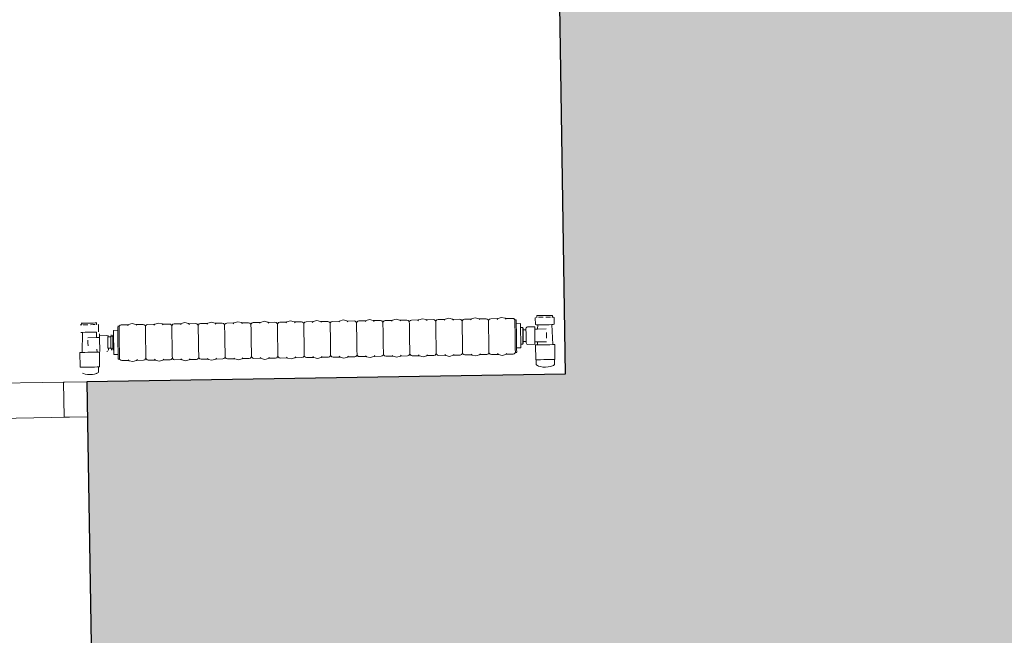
# Model space of a CAD drawing. Extents: x -6068 to 35118, y -17738 to 67348.
# Tile 111 of 243: x 1389 to 1557, y -1487 to -1382. Entities that reach past the tile are written whole.
import ezdxf

# ---------------------------------------------------------------- set-up
doc = ezdxf.new("R2010")
doc.units = 0
doc.header["$LTSCALE"] = 15
doc.linetypes.add('Continua', pattern=[0])
doc.linetypes.add('Cui_CONTINU', pattern=[0])
for name, color, linetype, lineweight, true_color in [('Bloc 3D - Dessin - NIVEAUX - Style par défaut', 7, 'Continua', 0, 0x000000), ('Enveloppe - NIVEAUX - Style par défaut', 7, 'Continua', 0, 0x000000), ('Fenêtre - Cadre - NIVEAUX - Style par défaut', 7, 'Continua', 0, 0x000000), ('Fenêtre - Seuil - NIVEAUX - Style par défaut', 7, 'Continua', 0, 0x000000)]:
    doc.layers.add(name, color=color, linetype=linetype, lineweight=lineweight, true_color=true_color)
doc.layers.add('EDL_RDJ murs & cloisons', color=5, linetype='CONTINUOUS')
doc.layers.add('PIS-fond de plan', color=7, linetype='Cui_CONTINU')

# ---------------------------------------------------------------- blocks, each defined once
blk = doc.blocks.new('EDL_RDJ plan_2025 10 17')
at = {"layer": 'EDL_RDJ murs & cloisons', "linetype": 'Continuous', "ltscale": 0.08}
h = blk.add_hatch(color=9, dxfattribs=at)
h.dxf.hatch_style = 1
h.paths.add_polyline_path([(1410.5, -1672.27), (1406.51, -1675.29), (1406.54, -1681.29), (1406.78, -1742.22), (1406.78, -1751.22), (1497.03, -1751.24), (1496.32, -1789.52), (1495.65, -1823.05), (1495.64, -1827.8), (1510.94, -1827.61), (1554.45, -1827.09), (1569.9, -1827.19), (1638.24, -1827.64), (1706.59, -1828.09), (1706.61, -1795.13), (1707.02, -1791.75), (1706.99, -1782.75), (1706.47, -1782.8), (1701.58, -1732.74), (1595.97, -1733.16), (1596.02, -1721.59), (1581.02, -1721.54), (1581.94, -1464.52), (1574.08, -1464.55), (1573.7, -1345.92), (1495.31, -1346.17), (1496.75, -1442.28), (1415.22, -1443.59), (1416.49, -1522.77), (1498.51, -1523.19), (1500.38, -1671.93)])
at = {"layer": 'Bloc 3D - Dessin - NIVEAUX - Style par défaut', "color": 32, "linetype": 'Continua', "lineweight": 0, "ltscale": 0.1, "true_color": 0xd1591a}
for p, q in [((1414.34, -1433.62), (1414.25, -1433.62)), ((1414.57, -1433.61), (1414.34, -1433.62)), ((1414.34, -1433.9), (1414.34, -1433.62)), ((1414.92, -1433.61), (1414.57, -1433.61)), ((1415.36, -1433.6), (1414.92, -1433.61)), ((1415.82, -1433.59), (1415.36, -1433.6)), ((1416.25, -1433.59), (1415.82, -1433.59)), ((1416.61, -1433.58), (1416.25, -1433.59)), ((1416.84, -1433.58), (1416.61, -1433.58)), ((1416.84, -1433.58), (1416.84, -1433.85)), ((1416.92, -1433.58), (1416.84, -1433.58)), ((1422.31, -1433.84), (1422.93, -1433.66)), ((1423.56, -1433.82), (1422.93, -1433.66)), ((1426.81, -1433.77), (1427.43, -1433.59)), ((1428.06, -1433.75), (1427.43, -1433.59)), ((1428.06, -1433.75), (1428.09, -1433.78)), ((1429.28, -1433.76), (1428.09, -1433.78)), ((1429.28, -1433.76), (1429.48, -1433.81)), ((1430.08, -1433.75), (1429.88, -1433.8)), ((1431.27, -1433.73), (1430.08, -1433.75)), ((1431.15, -1433.86), (1431.27, -1433.73)), ((1431.31, -1433.69), (1431.93, -1433.51)), ((1432.56, -1433.67), (1431.93, -1433.51)), ((1432.56, -1433.67), (1432.59, -1433.7)), ((1433.78, -1433.68), (1432.59, -1433.7)), ((1432.59, -1433.7), (1432.72, -1433.83)), ((1433.78, -1433.68), (1433.98, -1433.73)), ((1434.13, -1433.88), (1433.98, -1433.73)), ((1434.38, -1433.73), (1434.24, -1433.88)), ((1434.24, -1433.88), (1434.38, -1433.73)), ((1434.58, -1433.67), (1434.38, -1433.73)), ((1435.77, -1433.65), (1434.58, -1433.67)), ((1435.65, -1433.78), (1435.77, -1433.65)), ((1435.81, -1433.62), (1436.43, -1433.44)), ((1437.06, -1433.6), (1436.43, -1433.44)), ((1437.06, -1433.6), (1437.09, -1433.63)), ((1438.28, -1433.61), (1437.09, -1433.63)), ((1437.09, -1433.63), (1437.22, -1433.76)), ((1438.28, -1433.61), (1438.48, -1433.66)), ((1438.63, -1433.81), (1438.48, -1433.66)), ((1438.88, -1433.65), (1438.74, -1433.8)), ((1438.74, -1433.8), (1438.88, -1433.65)), ((1439.08, -1433.6), (1438.88, -1433.65)), ((1440.27, -1433.58), (1439.08, -1433.6)), ((1440.14, -1433.71), (1440.27, -1433.58)), ((1440.27, -1433.58), (1440.31, -1433.54)), ((1440.31, -1433.54), (1440.93, -1433.37)), ((1441.56, -1433.52), (1440.93, -1433.37)), ((1441.56, -1433.52), (1441.59, -1433.55)), ((1442.78, -1433.54), (1441.59, -1433.55)), ((1441.59, -1433.55), (1441.72, -1433.68)), ((1442.78, -1433.54), (1442.98, -1433.59)), ((1443.13, -1433.73), (1442.98, -1433.59)), ((1443.19, -1433.93), (1443.13, -1433.73)), ((1443.24, -1433.73), (1443.19, -1433.93)), ((1443.24, -1433.73), (1443.38, -1433.58)), ((1443.38, -1433.58), (1443.24, -1433.73)), ((1443.58, -1433.52), (1443.38, -1433.58)), ((1444.77, -1433.5), (1443.58, -1433.52)), ((1444.64, -1433.64), (1444.77, -1433.5)), ((1444.77, -1433.5), (1444.8, -1433.47)), ((1444.8, -1433.47), (1445.43, -1433.29)), ((1446.05, -1433.45), (1445.43, -1433.29)), ((1446.05, -1433.45), (1446.09, -1433.48)), ((1447.28, -1433.46), (1446.09, -1433.48)), ((1446.09, -1433.48), (1446.22, -1433.61)), ((1447.48, -1433.51), (1447.28, -1433.46)), ((1447.28, -1433.46), (1447.48, -1433.51)), ((1447.63, -1433.66), (1447.48, -1433.51)), ((1447.69, -1433.86), (1447.63, -1433.66)), ((1447.74, -1433.66), (1447.69, -1433.86)), ((1447.88, -1433.51), (1447.74, -1433.66)), ((1447.74, -1433.66), (1447.88, -1433.51)), ((1448.08, -1433.45), (1447.88, -1433.51)), ((1449.27, -1433.43), (1448.08, -1433.45)), ((1449.14, -1433.56), (1449.27, -1433.43)), ((1449.27, -1433.43), (1449.3, -1433.39)), ((1449.3, -1433.39), (1449.93, -1433.22)), ((1450.55, -1433.37), (1449.93, -1433.22)), ((1450.55, -1433.37), (1450.59, -1433.41)), ((1451.78, -1433.39), (1450.59, -1433.41)), ((1450.59, -1433.41), (1450.72, -1433.54)), ((1451.98, -1433.44), (1451.78, -1433.39)), ((1451.78, -1433.39), (1451.98, -1433.44)), ((1452.13, -1433.58), (1451.98, -1433.44)), ((1452.19, -1433.78), (1452.13, -1433.58)), ((1452.24, -1433.58), (1452.19, -1433.78)), ((1452.24, -1433.58), (1452.38, -1433.43)), ((1452.38, -1433.43), (1452.24, -1433.58)), ((1452.58, -1433.37), (1452.38, -1433.43)), ((1453.77, -1433.35), (1452.58, -1433.37)), ((1453.64, -1433.49), (1453.77, -1433.35)), ((1453.77, -1433.35), (1453.8, -1433.32)), ((1453.8, -1433.32), (1454.43, -1433.14)), ((1455.05, -1433.3), (1454.43, -1433.14)), ((1456.28, -1433.31), (1455.09, -1433.33)), ((1455.09, -1433.33), (1455.22, -1433.46)), ((1455.22, -1433.46), (1455.09, -1433.33)), ((1456.48, -1433.36), (1456.28, -1433.31)), ((1456.28, -1433.31), (1456.48, -1433.36)), ((1456.63, -1433.51), (1456.48, -1433.36)), ((1456.69, -1433.71), (1456.63, -1433.51)), ((1456.74, -1433.51), (1456.69, -1433.71)), ((1456.69, -1433.71), (1456.69, -1433.84)), ((1456.69, -1433.84), (1456.69, -1433.71)), ((1456.88, -1433.36), (1456.74, -1433.51)), ((1456.74, -1433.51), (1456.88, -1433.36)), ((1457.08, -1433.3), (1456.88, -1433.36)), ((1458.27, -1433.28), (1457.08, -1433.3)), ((1458.14, -1433.41), (1458.27, -1433.28)), ((1458.3, -1433.25), (1458.93, -1433.07)), ((1459.55, -1433.23), (1458.93, -1433.07)), ((1460.78, -1433.24), (1459.59, -1433.26)), ((1459.59, -1433.26), (1459.72, -1433.39)), ((1459.72, -1433.39), (1459.59, -1433.26)), ((1460.78, -1433.24), (1460.98, -1433.29)), ((1460.98, -1433.29), (1460.78, -1433.24)), ((1461.13, -1433.43), (1460.98, -1433.29)), ((1461.18, -1433.64), (1461.13, -1433.43)), ((1461.24, -1433.43), (1461.18, -1433.64)), ((1461.19, -1433.77), (1461.18, -1433.64)), ((1461.18, -1433.64), (1461.19, -1433.77)), ((1461.19, -1434.14), (1461.19, -1433.77)), ((1461.38, -1433.28), (1461.24, -1433.43)), ((1461.24, -1433.43), (1461.38, -1433.28)), ((1461.58, -1433.22), (1461.38, -1433.28)), ((1462.77, -1433.2), (1461.58, -1433.22)), ((1462.64, -1433.34), (1462.77, -1433.2)), ((1462.8, -1433.17), (1463.42, -1432.99)), ((1464.05, -1433.15), (1463.42, -1432.99)), ((1465.28, -1433.16), (1464.09, -1433.18)), ((1464.09, -1433.18), (1464.22, -1433.31)), ((1465.48, -1433.21), (1465.28, -1433.16)), ((1465.28, -1433.16), (1465.48, -1433.21)), ((1465.63, -1433.36), (1465.48, -1433.21)), ((1465.68, -1433.56), (1465.63, -1433.36)), ((1465.73, -1433.36), (1465.68, -1433.56)), ((1465.69, -1433.69), (1465.68, -1433.56)), ((1465.68, -1433.56), (1465.69, -1433.69)), ((1465.69, -1434.07), (1465.69, -1433.69)), ((1465.73, -1433.36), (1465.88, -1433.21)), ((1466.08, -1433.15), (1465.88, -1433.21)), ((1467.27, -1433.13), (1466.08, -1433.15)), ((1467.14, -1433.26), (1467.27, -1433.13)), ((1467.3, -1433.1), (1467.92, -1432.92)), ((1468.55, -1433.08), (1467.92, -1432.92)), ((1469.78, -1433.09), (1468.58, -1433.11)), ((1468.58, -1433.11), (1468.72, -1433.24)), ((1469.78, -1433.09), (1469.98, -1433.14)), ((1469.98, -1433.14), (1469.78, -1433.09)), ((1470.13, -1433.29), (1469.98, -1433.14)), ((1470.18, -1433.49), (1470.13, -1433.29)), ((1470.23, -1433.28), (1470.18, -1433.49)), ((1470.19, -1433.62), (1470.18, -1433.49)), ((1470.19, -1433.99), (1470.19, -1433.62)), ((1470.23, -1433.28), (1470.38, -1433.13)), ((1470.58, -1433.08), (1470.38, -1433.13)), ((1471.77, -1433.06), (1470.58, -1433.08)), ((1471.64, -1433.19), (1471.77, -1433.06)), ((1471.8, -1433.02), (1472.42, -1432.85)), ((1473.05, -1433), (1472.42, -1432.85)), ((1473.05, -1433), (1473.08, -1433.03)), ((1474.28, -1433.01), (1473.08, -1433.03)), ((1473.08, -1433.03), (1473.22, -1433.16)), ((1474.48, -1433.07), (1474.28, -1433.01)), ((1474.28, -1433.01), (1474.48, -1433.07)), ((1474.63, -1433.21), (1474.48, -1433.07)), ((1474.68, -1433.41), (1474.63, -1433.21)), ((1474.73, -1433.21), (1474.68, -1433.41)), ((1474.69, -1433.54), (1474.68, -1433.41)), ((1474.69, -1433.92), (1474.69, -1433.54)), ((1474.73, -1433.21), (1474.88, -1433.06)), ((1475.08, -1433), (1474.88, -1433.06)), ((1476.27, -1432.98), (1475.08, -1433)), ((1476.14, -1433.11), (1476.27, -1432.98)), ((1476.3, -1432.95), (1476.92, -1432.77)), ((1477.55, -1432.93), (1476.92, -1432.77)), ((1477.55, -1432.93), (1477.58, -1432.96)), ((1478.78, -1432.94), (1477.58, -1432.96)), ((1477.58, -1432.96), (1477.72, -1433.09)), ((1478.98, -1432.99), (1478.78, -1432.94)), ((1478.78, -1432.94), (1478.98, -1432.99)), ((1479.13, -1433.14), (1478.98, -1432.99)), ((1479.18, -1433.34), (1479.13, -1433.14)), ((1479.23, -1433.14), (1479.18, -1433.34)), ((1479.18, -1433.47), (1479.18, -1433.34)), ((1479.19, -1433.84), (1479.18, -1433.47)), ((1479.23, -1433.14), (1479.38, -1432.98)), ((1479.58, -1432.93), (1479.38, -1432.98)), ((1480.77, -1432.91), (1479.58, -1432.93)), ((1480.64, -1433.04), (1480.77, -1432.91)), ((1480.8, -1432.87), (1481.42, -1432.7)), ((1482.05, -1432.85), (1481.42, -1432.7)), ((1482.05, -1432.85), (1482.08, -1432.89)), ((1483.28, -1432.87), (1482.08, -1432.89)), ((1482.08, -1432.89), (1482.22, -1433.01)), ((1483.28, -1432.87), (1483.48, -1432.92)), ((1483.62, -1433.06), (1483.48, -1432.92)), ((1483.68, -1433.26), (1483.62, -1433.06)), ((1483.73, -1433.06), (1483.68, -1433.26)), ((1483.68, -1433.39), (1483.68, -1433.26)), ((1483.69, -1433.77), (1483.68, -1433.39)), ((1483.7, -1434.35), (1483.69, -1433.77)), ((1483.73, -1433.06), (1483.88, -1432.91)), ((1484.08, -1432.85), (1483.88, -1432.91)), ((1485.27, -1432.83), (1484.08, -1432.85)), ((1485.14, -1432.97), (1485.27, -1432.83)), ((1485.3, -1432.8), (1485.92, -1432.62)), ((1486.55, -1432.78), (1485.92, -1432.62)), ((1486.55, -1432.78), (1486.58, -1432.81)), ((1487.77, -1432.79), (1486.58, -1432.81)), ((1486.58, -1432.81), (1486.72, -1432.94)), ((1487.77, -1432.79), (1487.98, -1432.84)), ((1488.12, -1432.99), (1487.98, -1432.84)), ((1488.18, -1433.19), (1488.12, -1432.99)), ((1488.18, -1433.04), (1488.41, -1433.03)), ((1488.18, -1433.04), (1488.18, -1433.09)), ((1488.18, -1433.09), (1488.18, -1433.19)), ((1488.18, -1433.19), (1488.18, -1433.25)), ((1488.18, -1433.25), (1488.19, -1433.51)), ((1488.19, -1433.51), (1488.19, -1433.86)), ((1488.41, -1433.09), (1488.41, -1433.03)), ((1488.41, -1433.24), (1488.41, -1433.09)), ((1488.42, -1433.5), (1488.41, -1433.24)), ((1488.42, -1433.7), (1488.42, -1433.5)), ((1489.15, -1433.69), (1488.42, -1433.7)), ((1488.42, -1433.85), (1488.42, -1433.7)), ((1489.16, -1434.34), (1489.15, -1433.69)), ((1491.66, -1432.69), (1491.68, -1433.83)), ((1491.75, -1432.62), (1491.93, -1432.61)), ((1492.01, -1432.33), (1491.93, -1432.34)), ((1491.93, -1432.34), (1491.93, -1432.61)), ((1491.93, -1432.61), (1492.01, -1432.61)), ((1492.24, -1432.33), (1492.01, -1432.33)), ((1492.59, -1432.33), (1492.24, -1432.33)), ((1492.24, -1432.61), (1492.51, -1432.6)), ((1492.51, -1432.6), (1493.03, -1432.6)), ((1493.03, -1432.32), (1492.59, -1432.33)), ((1493.49, -1432.31), (1493.03, -1432.32)), ((1493.92, -1432.3), (1493.49, -1432.31)), ((1493.49, -1432.59), (1494.02, -1432.58)), ((1494.28, -1432.3), (1493.92, -1432.3)), ((1494.02, -1432.58), (1494.28, -1432.57)), ((1494.51, -1432.29), (1494.28, -1432.3)), ((1494.59, -1432.29), (1494.51, -1432.29)), ((1494.51, -1432.57), (1494.6, -1432.57)), ((1494.6, -1432.57), (1494.59, -1432.29)), ((1494.6, -1432.57), (1494.78, -1432.57)), ((1494.78, -1432.57), (1494.86, -1432.64)), ((1494.86, -1432.64), (1494.88, -1433.78)), ((1414.08, -1433.9), (1414.34, -1433.9)), ((1414.16, -1435.19), (1414.48, -1435.18)), ((1414.48, -1435.18), (1414.16, -1435.19)), ((1414.42, -1438.6), (1414.48, -1435.18)), ((1414.89, -1435.17), (1414.48, -1435.18)), ((1414.57, -1433.89), (1414.83, -1433.89)), ((1414.83, -1433.89), (1415.36, -1433.88)), ((1415.01, -1435.17), (1414.89, -1435.17)), ((1415.4, -1435.17), (1415.01, -1435.17)), ((1415.82, -1435.16), (1415.4, -1435.17)), ((1415.82, -1433.87), (1416.26, -1433.86)), ((1416.22, -1435.15), (1415.82, -1435.16)), ((1416.34, -1435.15), (1416.22, -1435.15)), ((1416.54, -1435.15), (1416.34, -1435.15)), ((1416.35, -1433.86), (1416.61, -1433.86)), ((1416.75, -1435.14), (1416.54, -1435.15)), ((1416.82, -1435.14), (1416.75, -1435.14)), ((1416.82, -1435.14), (1416.85, -1436.07)), ((1416.84, -1433.85), (1416.92, -1433.85)), ((1417.11, -1433.85), (1417.19, -1433.92)), ((1417.21, -1435.07), (1417.19, -1433.92)), ((1420.47, -1434.82), (1419.74, -1434.84)), ((1419.74, -1434.84), (1419.75, -1435.63)), ((1420.46, -1434.15), (1420.69, -1434.15)), ((1420.46, -1434.21), (1420.46, -1434.37)), ((1420.46, -1434.37), (1420.47, -1434.63)), ((1420.47, -1434.63), (1420.47, -1434.82)), ((1420.47, -1434.82), (1420.47, -1434.97)), ((1420.47, -1434.97), (1420.48, -1435.4)), ((1420.48, -1435.4), (1420.49, -1435.88)), ((1420.74, -1434.1), (1420.69, -1434.31)), ((1420.69, -1434.2), (1420.69, -1434.15)), ((1420.69, -1434.31), (1420.69, -1434.2)), ((1420.69, -1434.36), (1420.69, -1434.31)), ((1420.7, -1434.62), (1420.69, -1434.36)), ((1420.7, -1434.97), (1420.7, -1434.62)), ((1420.71, -1435.39), (1420.7, -1434.97)), ((1420.72, -1435.88), (1420.71, -1435.39)), ((1420.74, -1434.1), (1420.88, -1433.95)), ((1421.08, -1433.89), (1420.88, -1433.95)), ((1422.28, -1433.87), (1421.08, -1433.89)), ((1422.15, -1434.01), (1422.28, -1433.87)), ((1423.56, -1433.82), (1423.59, -1433.85)), ((1424.78, -1433.83), (1423.59, -1433.85)), ((1423.59, -1433.85), (1423.72, -1433.98)), ((1424.78, -1433.83), (1424.98, -1433.88)), ((1425.13, -1434.03), (1424.98, -1433.88)), ((1425.19, -1434.23), (1425.13, -1434.03)), ((1425.24, -1434.03), (1425.19, -1434.23)), ((1425.19, -1434.36), (1425.19, -1434.23)), ((1425.2, -1434.74), (1425.19, -1434.36)), ((1425.21, -1435.32), (1425.2, -1434.74)), ((1425.22, -1436.06), (1425.21, -1435.32)), ((1425.24, -1434.03), (1425.38, -1433.88)), ((1425.58, -1433.82), (1425.38, -1433.88)), ((1426.78, -1433.8), (1425.58, -1433.82)), ((1426.65, -1433.93), (1426.78, -1433.8)), ((1428.09, -1433.78), (1428.22, -1433.91)), ((1429.63, -1433.95), (1429.48, -1433.81)), ((1429.69, -1434.16), (1429.63, -1433.95)), ((1429.74, -1433.95), (1429.69, -1434.16)), ((1429.69, -1434.29), (1429.69, -1434.16)), ((1429.7, -1434.66), (1429.69, -1434.29)), ((1429.71, -1435.25), (1429.7, -1434.66)), ((1429.72, -1435.98), (1429.71, -1435.25)), ((1429.74, -1433.95), (1429.88, -1433.8)), ((1429.88, -1433.8), (1429.74, -1433.95)), ((1434.19, -1434.08), (1434.13, -1433.88)), ((1434.24, -1433.88), (1434.19, -1434.08)), ((1434.19, -1434.21), (1434.19, -1434.08)), ((1434.2, -1434.59), (1434.19, -1434.21)), ((1434.21, -1435.17), (1434.2, -1434.59)), ((1434.22, -1435.91), (1434.21, -1435.17)), ((1438.69, -1434.01), (1438.63, -1433.81)), ((1438.74, -1433.8), (1438.69, -1434.01)), ((1438.69, -1434.14), (1438.69, -1434.01)), ((1438.7, -1434.51), (1438.69, -1434.14)), ((1438.71, -1435.1), (1438.7, -1434.51)), ((1438.72, -1435.84), (1438.71, -1435.1)), ((1443.19, -1433.93), (1443.19, -1434.06)), ((1443.19, -1434.06), (1443.19, -1433.93)), ((1443.2, -1434.44), (1443.19, -1434.06)), ((1443.21, -1435.02), (1443.2, -1434.44)), ((1443.22, -1435.76), (1443.21, -1435.02)), ((1447.69, -1433.99), (1447.69, -1433.86)), ((1447.69, -1433.86), (1447.69, -1433.99)), ((1447.7, -1434.36), (1447.69, -1433.99)), ((1447.7, -1434.95), (1447.7, -1434.36)), ((1447.72, -1435.69), (1447.7, -1434.95)), ((1452.19, -1433.78), (1452.19, -1433.91)), ((1452.19, -1433.91), (1452.19, -1433.78)), ((1452.19, -1434.29), (1452.19, -1433.91)), ((1452.2, -1434.87), (1452.19, -1434.29)), ((1452.22, -1435.61), (1452.2, -1434.87)), ((1456.69, -1434.22), (1456.69, -1433.84)), ((1456.7, -1434.8), (1456.69, -1434.22)), ((1456.72, -1435.54), (1456.7, -1434.8)), ((1461.2, -1434.73), (1461.19, -1434.14)), ((1461.22, -1435.46), (1461.2, -1434.73)), ((1465.7, -1434.65), (1465.69, -1434.07)), ((1465.71, -1435.39), (1465.7, -1434.65)), ((1465.73, -1436.21), (1465.71, -1435.39)), ((1470.2, -1434.58), (1470.19, -1433.99)), ((1470.21, -1435.31), (1470.2, -1434.58)), ((1470.23, -1436.13), (1470.21, -1435.31)), ((1474.7, -1434.5), (1474.69, -1433.92)), ((1474.71, -1435.24), (1474.7, -1434.5)), ((1474.73, -1436.06), (1474.71, -1435.24)), ((1479.2, -1434.43), (1479.19, -1433.84)), ((1479.21, -1435.17), (1479.2, -1434.43)), ((1479.23, -1435.98), (1479.21, -1435.17)), ((1483.71, -1435.09), (1483.7, -1434.35)), ((1483.73, -1435.91), (1483.71, -1435.09)), ((1488.19, -1433.86), (1488.2, -1434.28)), ((1488.2, -1434.28), (1488.21, -1434.76)), ((1488.21, -1434.76), (1488.22, -1435.29)), ((1488.22, -1435.29), (1488.23, -1435.83)), ((1488.43, -1434.28), (1488.42, -1433.85)), ((1488.44, -1434.76), (1488.43, -1434.28)), ((1488.45, -1435.28), (1488.44, -1434.76)), ((1488.45, -1435.83), (1488.45, -1435.28)), ((1489.16, -1434.34), (1489.52, -1434.33)), ((1489.16, -1434.46), (1489.16, -1434.34)), ((1489.17, -1434.72), (1489.16, -1434.49)), ((1489.17, -1434.96), (1489.17, -1434.72)), ((1489.2, -1436.56), (1489.17, -1434.96)), ((1489.52, -1434.38), (1489.52, -1434.33)), ((1489.52, -1434.45), (1489.52, -1434.38)), ((1489.58, -1434.45), (1489.52, -1434.45)), ((1489.52, -1434.52), (1489.52, -1434.45)), ((1489.52, -1434.75), (1489.52, -1434.52)), ((1489.53, -1435.04), (1489.52, -1434.75)), ((1489.54, -1435.39), (1489.53, -1435.04)), ((1489.54, -1435.75), (1489.54, -1435.39)), ((1489.58, -1434.71), (1489.58, -1434.45)), ((1490.08, -1434.74), (1489.58, -1434.75)), ((1489.59, -1435.17), (1489.58, -1434.75)), ((1489.6, -1435.75), (1489.59, -1435.17)), ((1490.1, -1434.4), (1490.08, -1434.54)), ((1490.08, -1434.54), (1490.08, -1434.74)), ((1490.08, -1434.78), (1490.09, -1435.21)), ((1490.09, -1435.21), (1490.09, -1435.74)), ((1490.2, -1434.29), (1490.1, -1434.4)), ((1490.35, -1434.25), (1490.2, -1434.29)), ((1491.56, -1434.23), (1490.35, -1434.25)), ((1491.56, -1434.52), (1491.56, -1434.23)), ((1491.56, -1434.62), (1491.56, -1434.52)), ((1492.07, -1434.61), (1491.56, -1434.62)), ((1491.57, -1435.06), (1491.56, -1434.62)), ((1491.58, -1435.72), (1491.57, -1435.06)), ((1491.83, -1433.9), (1491.68, -1433.83)), ((1492.08, -1433.9), (1491.83, -1433.9)), ((1492.07, -1434.61), (1492.08, -1433.9)), ((1493.54, -1434.58), (1492.07, -1434.61)), ((1492.56, -1433.89), (1492.08, -1433.9)), ((1494.01, -1433.87), (1492.56, -1433.89)), ((1493.56, -1435.69), (1493.55, -1435.2)), ((1494.49, -1433.86), (1494.01, -1433.87)), ((1494.74, -1433.85), (1494.49, -1433.86)), ((1494.66, -1437.27), (1494.49, -1433.86)), ((1494.88, -1433.78), (1494.74, -1433.85)), ((1415.38, -1436.09), (1416.85, -1436.07)), ((1415.39, -1436.49), (1415.39, -1436.98)), ((1415.39, -1436.98), (1415.4, -1437.47)), ((1416.85, -1436.07), (1417.36, -1436.06)), ((1417.35, -1435.45), (1417.36, -1435.75)), ((1417.36, -1435.75), (1418.57, -1435.73)), ((1417.36, -1435.75), (1417.36, -1436.06)), ((1417.36, -1436.06), (1417.37, -1436.28)), ((1417.37, -1436.28), (1417.38, -1436.95)), ((1417.38, -1436.95), (1417.39, -1437.61)), ((1418.57, -1435.73), (1418.71, -1435.76)), ((1418.71, -1435.76), (1418.81, -1435.84)), ((1418.85, -1435.96), (1418.77, -1435.96)), ((1418.77, -1435.96), (1418.77, -1436.01)), ((1418.77, -1436.01), (1418.77, -1436.15)), ((1418.77, -1436.15), (1418.77, -1436.36)), ((1418.77, -1436.36), (1418.78, -1436.63)), ((1418.78, -1436.63), (1418.78, -1436.92)), ((1418.78, -1436.92), (1418.79, -1437.22)), ((1418.81, -1435.84), (1418.85, -1435.96)), ((1418.85, -1435.96), (1418.84, -1435.72)), ((1419.28, -1435.95), (1418.85, -1435.96)), ((1419.28, -1435.82), (1419.34, -1435.81)), ((1419.28, -1435.82), (1419.28, -1435.95)), ((1419.28, -1435.95), (1419.29, -1436.11)), ((1419.29, -1436.11), (1419.3, -1436.78)), ((1419.3, -1436.78), (1419.3, -1437.05)), ((1419.3, -1437.05), (1419.31, -1437.72)), ((1419.34, -1435.61), (1419.34, -1435.81)), ((1419.34, -1435.81), (1419.63, -1435.81)), ((1419.63, -1435.64), (1419.75, -1435.63)), ((1419.63, -1435.64), (1419.63, -1435.69)), ((1419.63, -1435.69), (1419.63, -1435.81)), ((1419.63, -1435.81), (1419.63, -1435.87)), ((1419.63, -1435.87), (1419.63, -1435.98)), ((1419.63, -1435.98), (1419.64, -1436.2)), ((1419.64, -1436.2), (1419.64, -1436.46)), ((1419.64, -1436.46), (1419.65, -1436.74)), ((1419.65, -1436.74), (1419.65, -1437.03)), ((1419.65, -1437.03), (1419.66, -1437.32)), ((1419.75, -1435.63), (1419.76, -1435.86)), ((1419.76, -1435.87), (1419.76, -1436.11)), ((1419.76, -1436.11), (1419.79, -1437.7)), ((1420.49, -1435.88), (1420.5, -1436.41)), ((1420.5, -1436.41), (1420.5, -1436.95)), ((1420.5, -1436.95), (1420.51, -1437.5)), ((1420.73, -1436.4), (1420.72, -1435.88)), ((1420.73, -1436.95), (1420.73, -1436.4)), ((1420.74, -1437.5), (1420.73, -1436.95)), ((1425.23, -1436.88), (1425.22, -1436.06)), ((1425.23, -1436.88), (1425.25, -1437.69)), ((1429.73, -1436.8), (1429.72, -1435.98)), ((1429.73, -1436.8), (1429.75, -1437.62)), ((1434.23, -1436.73), (1434.22, -1435.91)), ((1434.23, -1436.73), (1434.25, -1437.54)), ((1438.73, -1436.65), (1438.72, -1435.84)), ((1438.73, -1436.65), (1438.75, -1437.47)), ((1443.23, -1436.58), (1443.22, -1435.76)), ((1443.23, -1436.58), (1443.24, -1437.4)), ((1447.73, -1436.5), (1447.72, -1435.69)), ((1447.73, -1436.5), (1447.74, -1437.32)), ((1452.23, -1436.43), (1452.22, -1435.61)), ((1452.23, -1436.43), (1452.24, -1437.25)), ((1456.73, -1436.35), (1456.72, -1435.54)), ((1456.73, -1436.35), (1456.74, -1437.17)), ((1461.23, -1436.28), (1461.22, -1435.46)), ((1461.23, -1436.28), (1461.24, -1437.1)), ((1461.24, -1437.1), (1461.25, -1437.84)), ((1465.73, -1436.21), (1465.74, -1437.02)), ((1465.74, -1437.02), (1465.75, -1437.76)), ((1470.23, -1436.13), (1470.24, -1436.95)), ((1470.24, -1436.95), (1470.25, -1437.69)), ((1474.73, -1436.06), (1474.74, -1436.87)), ((1474.74, -1436.87), (1474.75, -1437.61)), ((1479.23, -1435.98), (1479.24, -1436.8)), ((1479.24, -1436.8), (1479.25, -1437.54)), ((1483.73, -1435.91), (1483.74, -1436.73)), ((1483.74, -1436.73), (1483.75, -1437.46)), ((1488.23, -1435.83), (1488.23, -1436.38)), ((1488.23, -1436.38), (1488.24, -1436.91)), ((1488.24, -1436.91), (1488.25, -1437.39)), ((1488.46, -1436.38), (1488.45, -1435.83)), ((1488.47, -1436.9), (1488.46, -1436.38)), ((1488.48, -1437.39), (1488.47, -1436.9)), ((1489.2, -1437.03), (1489.2, -1436.56)), ((1489.2, -1437.06), (1489.2, -1437.03)), ((1489.21, -1437.18), (1489.2, -1437.06)), ((1489.55, -1436.12), (1489.54, -1435.75)), ((1489.55, -1436.46), (1489.55, -1436.12)), ((1489.56, -1436.76), (1489.55, -1436.46)), ((1489.56, -1436.98), (1489.56, -1436.76)), ((1489.56, -1437.05), (1489.56, -1436.98)), ((1489.56, -1437.13), (1489.56, -1437.05)), ((1489.56, -1437.17), (1489.56, -1437.13)), ((1489.61, -1436.33), (1489.6, -1435.75)), ((1489.62, -1436.76), (1489.61, -1436.33)), ((1489.62, -1436.76), (1490.11, -1436.75)), ((1489.62, -1436.8), (1489.62, -1436.76)), ((1489.62, -1437.05), (1489.62, -1436.8)), ((1490.09, -1435.74), (1490.1, -1436.28)), ((1490.1, -1436.28), (1490.11, -1436.71)), ((1490.11, -1436.71), (1490.11, -1436.75)), ((1490.11, -1436.75), (1490.11, -1436.95)), ((1490.15, -1437.09), (1490.11, -1436.95)), ((1490.25, -1437.2), (1490.15, -1437.09)), ((1491.59, -1436.39), (1491.58, -1435.72)), ((1491.6, -1436.82), (1491.59, -1436.39)), ((1492.06, -1436.82), (1491.6, -1436.82)), ((1491.6, -1436.92), (1491.6, -1436.82)), ((1491.61, -1437.21), (1491.6, -1436.92)), ((1493.58, -1436.79), (1492.06, -1436.82)), ((1492.06, -1437.32), (1492.06, -1436.82)), ((1493.57, -1436.18), (1493.56, -1435.69)), ((1414.08, -1441.13), (1414.01, -1438.61)), ((1414.11, -1438.61), (1414.01, -1438.61)), ((1414.4, -1438.6), (1414.11, -1438.61)), ((1414.84, -1438.59), (1414.42, -1438.6)), ((1415.38, -1438.58), (1414.84, -1438.59)), ((1415.96, -1438.57), (1415.38, -1438.58)), ((1416.5, -1438.57), (1415.96, -1438.57)), ((1416.94, -1438.56), (1416.5, -1438.57)), ((1416.93, -1438.06), (1416.95, -1438.56)), ((1417.23, -1438.55), (1416.95, -1438.56)), ((1417.33, -1438.55), (1417.23, -1438.55)), ((1417.34, -1441.08), (1417.33, -1438.55)), ((1417.39, -1437.61), (1417.39, -1438.05)), ((1417.39, -1438.05), (1417.4, -1438.14)), ((1417.4, -1438.14), (1417.4, -1438.44)), ((1418.61, -1438.42), (1418.76, -1438.38)), ((1418.79, -1437.22), (1418.79, -1437.49)), ((1418.79, -1437.49), (1418.8, -1437.7)), ((1418.8, -1437.7), (1418.8, -1437.84)), ((1418.8, -1437.84), (1418.8, -1437.88)), ((1418.88, -1437.88), (1418.8, -1437.88)), ((1418.85, -1438.27), (1418.88, -1438.13)), ((1419.32, -1437.88), (1418.88, -1437.88)), ((1418.88, -1438.13), (1418.88, -1437.89)), ((1419.31, -1437.72), (1419.32, -1437.88)), ((1419.32, -1437.88), (1419.32, -1438.01)), ((1419.32, -1438.01), (1419.38, -1438.01)), ((1419.38, -1438.01), (1419.67, -1438.01)), ((1419.38, -1438.01), (1419.38, -1438.21)), ((1419.66, -1437.32), (1419.66, -1437.58)), ((1419.66, -1437.58), (1419.66, -1437.82)), ((1419.66, -1437.82), (1419.67, -1438.01)), ((1419.67, -1438.01), (1419.67, -1438.14)), ((1419.67, -1438.14), (1419.67, -1438.21)), ((1419.67, -1438.21), (1419.67, -1438.22)), ((1419.79, -1437.7), (1419.8, -1438.18)), ((1419.8, -1438.21), (1419.8, -1438.23)), ((1419.8, -1438.23), (1419.81, -1438.98)), ((1420.51, -1437.5), (1420.52, -1438.02)), ((1420.52, -1438.02), (1420.53, -1438.51)), ((1420.53, -1438.51), (1420.54, -1438.93)), ((1420.75, -1438.02), (1420.74, -1437.5)), ((1420.76, -1438.5), (1420.75, -1438.02)), ((1420.77, -1438.93), (1420.76, -1438.5)), ((1425.25, -1437.69), (1425.26, -1438.43)), ((1425.26, -1438.43), (1425.27, -1439.02)), ((1429.75, -1437.62), (1429.76, -1438.36)), ((1429.76, -1438.36), (1429.77, -1438.94)), ((1434.25, -1437.54), (1434.26, -1438.28)), ((1434.26, -1438.28), (1434.27, -1438.87)), ((1438.75, -1437.47), (1438.76, -1438.21)), ((1438.76, -1438.21), (1438.77, -1438.79)), ((1438.77, -1438.79), (1438.77, -1439.17)), ((1443.24, -1437.4), (1443.26, -1438.13)), ((1443.26, -1438.13), (1443.27, -1438.72)), ((1443.27, -1438.72), (1443.27, -1439.09)), ((1447.74, -1437.32), (1447.76, -1438.06)), ((1447.76, -1438.06), (1447.77, -1438.64)), ((1447.77, -1438.64), (1447.77, -1439.02)), ((1452.24, -1437.25), (1452.26, -1437.98)), ((1452.26, -1437.98), (1452.27, -1438.57)), ((1452.27, -1438.57), (1452.27, -1438.94)), ((1456.74, -1437.17), (1456.75, -1437.91)), ((1456.75, -1437.91), (1456.76, -1438.49)), ((1456.76, -1438.49), (1456.77, -1438.87)), ((1461.25, -1437.84), (1461.26, -1438.42)), ((1461.26, -1438.42), (1461.27, -1438.8)), ((1461.27, -1438.93), (1461.27, -1438.8)), ((1461.27, -1438.8), (1461.27, -1438.93)), ((1465.75, -1437.76), (1465.76, -1438.35)), ((1465.76, -1438.35), (1465.77, -1438.72)), ((1465.77, -1438.85), (1465.77, -1438.72)), ((1465.77, -1438.72), (1465.77, -1438.85)), ((1470.22, -1438.98), (1470.27, -1438.78)), ((1470.25, -1437.69), (1470.26, -1438.27)), ((1470.26, -1438.27), (1470.27, -1438.65)), ((1470.27, -1438.65), (1470.27, -1438.78)), ((1470.33, -1438.98), (1470.27, -1438.78)), ((1474.72, -1438.91), (1474.77, -1438.7)), ((1474.75, -1437.61), (1474.76, -1438.2)), ((1474.76, -1438.2), (1474.77, -1438.57)), ((1474.77, -1438.57), (1474.77, -1438.7)), ((1474.83, -1438.9), (1474.77, -1438.7)), ((1479.22, -1438.83), (1479.27, -1438.63)), ((1479.25, -1437.54), (1479.26, -1438.12)), ((1479.26, -1438.12), (1479.27, -1438.5)), ((1479.27, -1438.5), (1479.27, -1438.63)), ((1479.33, -1438.83), (1479.27, -1438.63)), ((1483.72, -1438.76), (1483.58, -1438.91)), ((1483.72, -1438.76), (1483.77, -1438.55)), ((1483.75, -1437.46), (1483.76, -1438.05)), ((1483.76, -1438.05), (1483.77, -1438.42)), ((1483.77, -1438.42), (1483.77, -1438.55)), ((1483.83, -1438.76), (1483.77, -1438.55)), ((1483.98, -1438.9), (1483.83, -1438.76)), ((1485.37, -1438.93), (1485.23, -1438.8)), ((1486.81, -1438.78), (1486.68, -1438.91)), ((1488.22, -1438.68), (1488.07, -1438.83)), ((1488.22, -1438.68), (1488.27, -1438.48)), ((1488.25, -1437.39), (1488.26, -1437.81)), ((1488.26, -1437.81), (1488.26, -1438.16)), ((1488.26, -1438.16), (1488.27, -1438.42)), ((1488.27, -1438.42), (1488.27, -1438.48)), ((1488.27, -1438.48), (1488.27, -1438.58)), ((1488.27, -1438.58), (1488.27, -1438.63)), ((1488.27, -1438.63), (1488.5, -1438.63)), ((1488.49, -1437.81), (1488.48, -1437.39)), ((1489.22, -1437.83), (1488.49, -1437.84)), ((1488.49, -1438.16), (1488.49, -1437.84)), ((1488.5, -1438.42), (1488.49, -1438.16)), ((1488.5, -1438.58), (1488.5, -1438.42)), ((1489.21, -1437.18), (1489.56, -1437.17)), ((1489.22, -1437.83), (1489.21, -1437.18)), ((1490.39, -1437.23), (1490.25, -1437.2)), ((1491.61, -1437.21), (1490.39, -1437.23)), ((1491.68, -1437.32), (1491.75, -1439.85)), ((1491.78, -1437.32), (1491.68, -1437.32)), ((1492.06, -1437.32), (1491.78, -1437.32)), ((1492.51, -1437.31), (1492.07, -1437.32)), ((1493.05, -1437.3), (1492.51, -1437.31)), ((1493.63, -1437.29), (1493.05, -1437.3)), ((1494.17, -1437.28), (1493.63, -1437.29)), ((1494.61, -1437.27), (1494.17, -1437.28)), ((1494.66, -1437.27), (1494.61, -1437.27)), ((1494.9, -1437.27), (1494.66, -1437.27)), ((1495, -1437.27), (1494.9, -1437.27)), ((1495, -1437.27), (1495.01, -1439.79)), ((1420.54, -1438.97), (1419.81, -1438.98)), ((1420.54, -1438.93), (1420.54, -1438.97)), ((1420.54, -1438.97), (1420.54, -1439.28)), ((1420.54, -1439.28), (1420.55, -1439.54)), ((1420.55, -1439.54), (1420.55, -1439.7)), ((1420.55, -1439.7), (1420.55, -1439.75)), ((1420.55, -1439.75), (1420.78, -1439.75)), ((1420.77, -1439.28), (1420.77, -1438.93)), ((1420.78, -1439.54), (1420.77, -1439.28)), ((1420.78, -1439.59), (1420.78, -1439.54)), ((1420.83, -1439.8), (1420.78, -1439.59)), ((1420.78, -1439.7), (1420.78, -1439.59)), ((1420.78, -1439.75), (1420.78, -1439.7)), ((1420.98, -1439.94), (1420.83, -1439.8)), ((1421.18, -1439.99), (1420.98, -1439.94)), ((1422.38, -1439.97), (1421.18, -1439.99)), ((1422.38, -1439.97), (1422.24, -1439.84)), ((1422.41, -1440.01), (1422.38, -1439.97)), ((1423.04, -1440.16), (1422.41, -1440.01)), ((1423.04, -1440.16), (1423.66, -1439.98)), ((1423.82, -1439.82), (1423.69, -1439.95)), ((1423.69, -1439.95), (1424.88, -1439.93)), ((1424.88, -1439.93), (1425.08, -1439.87)), ((1425.08, -1439.87), (1424.88, -1439.93)), ((1425.23, -1439.72), (1425.08, -1439.87)), ((1425.23, -1439.72), (1425.28, -1439.52)), ((1425.27, -1439.02), (1425.28, -1439.39)), ((1425.28, -1439.39), (1425.28, -1439.52)), ((1425.33, -1439.72), (1425.28, -1439.52)), ((1425.48, -1439.87), (1425.33, -1439.72)), ((1425.68, -1439.92), (1425.48, -1439.87)), ((1426.88, -1439.9), (1425.68, -1439.92)), ((1426.88, -1439.9), (1426.74, -1439.77)), ((1426.91, -1439.93), (1426.88, -1439.9)), ((1427.54, -1440.09), (1426.91, -1439.93)), ((1427.54, -1440.09), (1428.16, -1439.91)), ((1428.32, -1439.74), (1428.19, -1439.88)), ((1428.19, -1439.88), (1429.38, -1439.86)), ((1429.58, -1439.8), (1429.38, -1439.86)), ((1429.73, -1439.65), (1429.58, -1439.8)), ((1429.73, -1439.65), (1429.78, -1439.45)), ((1429.77, -1438.94), (1429.77, -1439.32)), ((1429.77, -1439.32), (1429.78, -1439.45)), ((1429.83, -1439.65), (1429.78, -1439.45)), ((1429.98, -1439.79), (1429.83, -1439.65)), ((1430.18, -1439.84), (1429.98, -1439.79)), ((1431.38, -1439.82), (1430.18, -1439.84)), ((1431.38, -1439.82), (1431.24, -1439.7)), ((1431.41, -1439.86), (1431.38, -1439.82)), ((1432.04, -1440.01), (1431.41, -1439.86)), ((1432.04, -1440.01), (1432.66, -1439.84)), ((1432.82, -1439.67), (1432.69, -1439.8)), ((1432.69, -1439.8), (1433.88, -1439.78)), ((1433.88, -1439.78), (1434.08, -1439.73)), ((1434.08, -1439.73), (1433.88, -1439.78)), ((1434.23, -1439.57), (1434.08, -1439.73)), ((1434.23, -1439.57), (1434.28, -1439.37)), ((1434.27, -1438.87), (1434.27, -1439.24)), ((1434.27, -1439.24), (1434.28, -1439.37)), ((1434.33, -1439.57), (1434.28, -1439.37)), ((1434.48, -1439.72), (1434.33, -1439.57)), ((1434.68, -1439.77), (1434.48, -1439.72)), ((1435.87, -1439.75), (1434.68, -1439.77)), ((1435.87, -1439.75), (1435.74, -1439.62)), ((1435.91, -1439.78), (1435.87, -1439.75)), ((1436.54, -1439.94), (1435.91, -1439.78)), ((1436.54, -1439.94), (1437.16, -1439.76)), ((1437.32, -1439.6), (1437.19, -1439.73)), ((1437.19, -1439.73), (1438.38, -1439.71)), ((1438.58, -1439.65), (1438.38, -1439.71)), ((1438.73, -1439.5), (1438.58, -1439.65)), ((1438.73, -1439.5), (1438.78, -1439.3)), ((1438.77, -1439.17), (1438.78, -1439.3)), ((1438.83, -1439.5), (1438.78, -1439.3)), ((1438.98, -1439.64), (1438.83, -1439.5)), ((1439.18, -1439.7), (1438.98, -1439.64)), ((1440.37, -1439.68), (1439.18, -1439.7)), ((1440.37, -1439.68), (1440.24, -1439.55)), ((1441.04, -1439.86), (1440.41, -1439.71)), ((1441.04, -1439.86), (1441.66, -1439.69)), ((1441.82, -1439.52), (1441.69, -1439.65)), ((1441.69, -1439.65), (1442.88, -1439.63)), ((1443.08, -1439.58), (1442.88, -1439.63)), ((1443.22, -1439.43), (1443.08, -1439.58)), ((1443.22, -1439.43), (1443.27, -1439.22)), ((1443.27, -1439.09), (1443.27, -1439.22)), ((1443.27, -1439.22), (1443.27, -1439.09)), ((1443.33, -1439.42), (1443.27, -1439.22)), ((1443.48, -1439.57), (1443.33, -1439.42)), ((1443.68, -1439.62), (1443.48, -1439.57)), ((1444.87, -1439.6), (1443.68, -1439.62)), ((1444.87, -1439.6), (1444.74, -1439.47)), ((1445.53, -1439.79), (1444.91, -1439.63)), ((1445.53, -1439.79), (1446.16, -1439.61)), ((1446.32, -1439.45), (1446.19, -1439.58)), ((1446.19, -1439.58), (1447.38, -1439.56)), ((1447.58, -1439.5), (1447.38, -1439.56)), ((1447.72, -1439.35), (1447.58, -1439.5)), ((1447.72, -1439.35), (1447.77, -1439.15)), ((1447.77, -1439.15), (1447.77, -1439.02)), ((1447.77, -1439.02), (1447.77, -1439.15)), ((1447.83, -1439.35), (1447.77, -1439.15)), ((1447.98, -1439.5), (1447.83, -1439.35)), ((1448.18, -1439.55), (1447.98, -1439.5)), ((1449.37, -1439.53), (1448.18, -1439.55)), ((1449.37, -1439.53), (1449.24, -1439.4)), ((1449.24, -1439.4), (1449.37, -1439.53)), ((1450.03, -1439.72), (1449.41, -1439.56)), ((1450.03, -1439.72), (1450.66, -1439.54)), ((1450.82, -1439.37), (1450.69, -1439.51)), ((1450.69, -1439.51), (1451.88, -1439.49)), ((1452.08, -1439.43), (1451.88, -1439.49)), ((1452.22, -1439.28), (1452.08, -1439.43)), ((1452.22, -1439.28), (1452.27, -1439.07)), ((1452.27, -1438.94), (1452.27, -1439.07)), ((1452.27, -1439.07), (1452.27, -1438.94)), ((1452.33, -1439.28), (1452.27, -1439.07)), ((1452.48, -1439.42), (1452.33, -1439.28)), ((1452.68, -1439.47), (1452.48, -1439.42)), ((1453.87, -1439.45), (1452.68, -1439.47)), ((1453.74, -1439.32), (1453.87, -1439.45)), ((1453.87, -1439.45), (1453.74, -1439.32)), ((1454.53, -1439.64), (1453.91, -1439.48)), ((1454.53, -1439.64), (1455.16, -1439.46)), ((1455.19, -1439.43), (1455.16, -1439.46)), ((1455.32, -1439.3), (1455.19, -1439.43)), ((1455.19, -1439.43), (1456.38, -1439.41)), ((1456.58, -1439.35), (1456.38, -1439.41)), ((1456.72, -1439.2), (1456.58, -1439.35)), ((1456.72, -1439.2), (1456.77, -1439)), ((1456.77, -1438.87), (1456.77, -1439)), ((1456.77, -1439), (1456.77, -1438.87)), ((1456.83, -1439.2), (1456.77, -1439)), ((1456.98, -1439.35), (1456.83, -1439.2)), ((1457.18, -1439.4), (1456.98, -1439.35)), ((1458.37, -1439.38), (1457.18, -1439.4)), ((1458.37, -1439.38), (1458.24, -1439.25)), ((1458.4, -1439.41), (1458.37, -1439.38)), ((1459.03, -1439.57), (1458.4, -1439.41)), ((1459.03, -1439.57), (1459.65, -1439.39)), ((1459.69, -1439.36), (1459.65, -1439.39)), ((1459.82, -1439.22), (1459.69, -1439.36)), ((1459.69, -1439.36), (1460.88, -1439.34)), ((1461.08, -1439.28), (1460.88, -1439.34)), ((1461.22, -1439.13), (1461.08, -1439.28)), ((1461.22, -1439.13), (1461.27, -1438.93)), ((1461.33, -1439.13), (1461.27, -1438.93)), ((1461.48, -1439.27), (1461.33, -1439.13)), ((1461.68, -1439.32), (1461.48, -1439.27)), ((1462.87, -1439.3), (1461.68, -1439.32)), ((1462.87, -1439.3), (1462.74, -1439.17)), ((1462.9, -1439.34), (1462.87, -1439.3)), ((1463.53, -1439.49), (1462.9, -1439.34)), ((1463.53, -1439.49), (1464.15, -1439.32)), ((1464.19, -1439.28), (1464.15, -1439.32)), ((1464.32, -1439.15), (1464.19, -1439.28)), ((1464.19, -1439.28), (1465.38, -1439.26)), ((1465.58, -1439.2), (1465.38, -1439.26)), ((1465.38, -1439.26), (1465.58, -1439.2)), ((1465.72, -1439.05), (1465.58, -1439.2)), ((1465.72, -1439.05), (1465.77, -1438.85)), ((1465.83, -1439.05), (1465.77, -1438.85)), ((1465.98, -1439.2), (1465.83, -1439.05)), ((1466.18, -1439.25), (1465.98, -1439.2)), ((1467.37, -1439.23), (1466.18, -1439.25)), ((1467.37, -1439.23), (1467.24, -1439.1)), ((1467.4, -1439.26), (1467.37, -1439.23)), ((1468.03, -1439.42), (1467.4, -1439.26)), ((1468.03, -1439.42), (1468.65, -1439.24)), ((1468.69, -1439.21), (1468.65, -1439.24)), ((1468.81, -1439.07), (1468.69, -1439.21)), ((1468.69, -1439.21), (1469.88, -1439.19)), ((1470.08, -1439.13), (1469.88, -1439.19)), ((1469.88, -1439.19), (1470.08, -1439.13)), ((1470.22, -1438.98), (1470.08, -1439.13)), ((1470.48, -1439.12), (1470.33, -1438.98)), ((1470.68, -1439.17), (1470.48, -1439.12)), ((1471.87, -1439.16), (1470.68, -1439.17)), ((1471.87, -1439.16), (1471.74, -1439.03)), ((1471.9, -1439.19), (1471.87, -1439.16)), ((1472.53, -1439.34), (1471.9, -1439.19)), ((1472.53, -1439.34), (1473.15, -1439.17)), ((1473.18, -1439.13), (1473.15, -1439.17)), ((1473.31, -1439), (1473.18, -1439.13)), ((1473.18, -1439.13), (1474.38, -1439.11)), ((1474.58, -1439.06), (1474.38, -1439.11)), ((1474.38, -1439.11), (1474.58, -1439.06)), ((1474.72, -1438.91), (1474.58, -1439.06)), ((1474.98, -1439.05), (1474.83, -1438.9)), ((1475.18, -1439.1), (1474.98, -1439.05)), ((1476.37, -1439.08), (1475.18, -1439.1)), ((1476.37, -1439.08), (1476.24, -1438.95)), ((1476.4, -1439.11), (1476.37, -1439.08)), ((1477.03, -1439.27), (1476.4, -1439.11)), ((1477.03, -1439.27), (1477.65, -1439.09)), ((1477.81, -1438.93), (1477.68, -1439.06)), ((1477.68, -1439.06), (1478.88, -1439.04)), ((1479.08, -1438.98), (1478.88, -1439.04)), ((1478.88, -1439.04), (1479.08, -1438.98)), ((1479.22, -1438.83), (1479.08, -1438.98)), ((1479.48, -1438.98), (1479.33, -1438.83)), ((1479.68, -1439.03), (1479.48, -1438.98)), ((1480.87, -1439.01), (1479.68, -1439.03)), ((1480.87, -1439.01), (1480.74, -1438.88)), ((1480.9, -1439.04), (1480.87, -1439.01)), ((1481.53, -1439.2), (1480.9, -1439.04)), ((1481.53, -1439.2), (1482.15, -1439.02)), ((1482.31, -1438.85), (1482.18, -1438.98)), ((1482.18, -1438.98), (1483.38, -1438.96)), ((1483.58, -1438.91), (1483.38, -1438.96)), ((1484.18, -1438.95), (1483.98, -1438.9)), ((1485.37, -1438.93), (1484.18, -1438.95)), ((1485.4, -1438.96), (1485.37, -1438.93)), ((1486.03, -1439.12), (1485.4, -1438.96)), ((1486.03, -1439.12), (1486.65, -1438.94)), ((1486.68, -1438.91), (1487.88, -1438.89)), ((1488.07, -1438.83), (1487.88, -1438.89)), ((1491.75, -1439.85), (1491.81, -1439.85)), ((1491.81, -1439.85), (1491.84, -1440.64)), ((1491.81, -1439.85), (1491.85, -1439.85)), ((1491.85, -1439.85), (1492.13, -1439.84)), ((1492.13, -1439.84), (1492.57, -1439.84)), ((1492.57, -1439.84), (1493.1, -1439.83)), ((1493.1, -1439.83), (1493.67, -1439.82)), ((1493.67, -1439.82), (1494.2, -1439.81)), ((1494.2, -1439.81), (1494.63, -1439.8)), ((1494.63, -1439.8), (1494.91, -1439.8)), ((1494.91, -1439.8), (1494.96, -1439.8)), ((1494.96, -1439.8), (1494.95, -1440.59)), ((1494.96, -1439.8), (1495.01, -1439.79)), ((1414.08, -1441.13), (1414.18, -1441.13)), ((1414.18, -1441.13), (1414.23, -1441.13)), ((1414.23, -1441.13), (1414.46, -1441.13)), ((1414.44, -1442.13), (1414.61, -1442.2)), ((1414.46, -1441.13), (1414.9, -1441.12)), ((1414.9, -1441.12), (1415.43, -1441.11)), ((1415.43, -1441.11), (1415.99, -1441.1)), ((1415.99, -1441.1), (1416.53, -1441.09)), ((1416.85, -1442.17), (1416.52, -1442.28)), ((1416.53, -1441.09), (1416.96, -1441.08)), ((1417.01, -1442.08), (1416.85, -1442.17)), ((1416.96, -1441.08), (1417.19, -1441.08)), ((1417.17, -1441.94), (1417.11, -1442.01)), ((1417.18, -1441.9), (1417.17, -1441.94)), ((1417.19, -1441.87), (1417.18, -1441.9)), ((1417.19, -1441.08), (1417.19, -1441.87)), ((1417.24, -1441.08), (1417.34, -1441.08)), ((1491.84, -1440.67), (1491.86, -1440.7)), ((1491.86, -1440.7), (1491.92, -1440.77)), ((1492.03, -1440.84), (1491.92, -1440.77)), ((1492.03, -1440.84), (1492.21, -1440.92)), ((1492.21, -1440.92), (1492.56, -1441.02)), ((1492.56, -1441.02), (1492.94, -1441.09)), ((1492.94, -1441.09), (1493.4, -1441.11)), ((1493.87, -1441.07), (1493.4, -1441.11)), ((1494.25, -1441), (1493.87, -1441.07)), ((1494.59, -1440.88), (1494.25, -1441)), ((1494.77, -1440.8), (1494.59, -1440.88)), ((1494.87, -1440.72), (1494.77, -1440.8)), ((1494.93, -1440.65), (1494.87, -1440.72)), ((1494.95, -1440.62), (1494.93, -1440.65)), ((1414.61, -1442.2), (1414.94, -1442.31)), ((1414.94, -1442.31), (1415.29, -1442.37)), ((1415.29, -1442.37), (1415.73, -1442.39)), ((1416.17, -1442.36), (1415.73, -1442.39)), ((1416.52, -1442.28), (1416.17, -1442.36))]:
    blk.add_line(p, q, dxfattribs=at)
at = {"layer": 'EDL_RDJ murs & cloisons', "linetype": 'Continuous', "ltscale": 0.08}
blk.add_lwpolyline([(1573.7, -1345.92), (1495.31, -1346.17), (1496.75, -1442.28), (1415.22, -1443.59), (1416.49, -1522.77), (1498.51, -1523.19), (1500.38, -1671.93), (1410.5, -1672.27)], dxfattribs=at)
at = {"layer": 'Enveloppe - NIVEAUX - Style par défaut', "color": 18, "linetype": 'Continua', "lineweight": 20, "ltscale": 0.1, "true_color": 0x000000}
for p, q in [((1495.27, -1343.53), (1496.75, -1442.28)), ((1496.75, -1442.28), (1415.22, -1443.59)), ((1415.22, -1443.59), (1416.49, -1522.77))]:
    blk.add_line(p, q, dxfattribs=at)
at = {"layer": 'Fenêtre - Cadre - NIVEAUX - Style par défaut', "color": 161, "linetype": 'Continua', "lineweight": 13, "ltscale": 0.1, "true_color": 0x7599ff}
for p, q in [((1314.23, -1445.22), (1415.22, -1443.59)), ((1411.22, -1443.66), (1415.22, -1443.59)), ((1411.31, -1449.66), (1411.22, -1443.66)), ((1415.22, -1443.59), (1415.31, -1449.59)), ((1415.22, -1443.59), (1415.31, -1449.59)), ((1415.31, -1449.59), (1314.33, -1451.22)), ((1415.31, -1449.59), (1411.31, -1449.66))]:
    blk.add_line(p, q, dxfattribs=at)
at = {"layer": 'Fenêtre - Seuil - NIVEAUX - Style par défaut', "color": 161, "linetype": 'Continua', "lineweight": 5, "ltscale": 0.1, "true_color": 0x7599ff}
blk.add_line((1415.22, -1443.59), (1314.23, -1445.22), dxfattribs=at)

msp = doc.modelspace()

# ---------------------------------------------------------------- block references
at = {"layer": 'PIS-fond de plan'}
msp.add_blockref('EDL_RDJ plan_2025 10 17', (-14.33, 0), dxfattribs=at)

doc.saveas('drawing.dxf')
